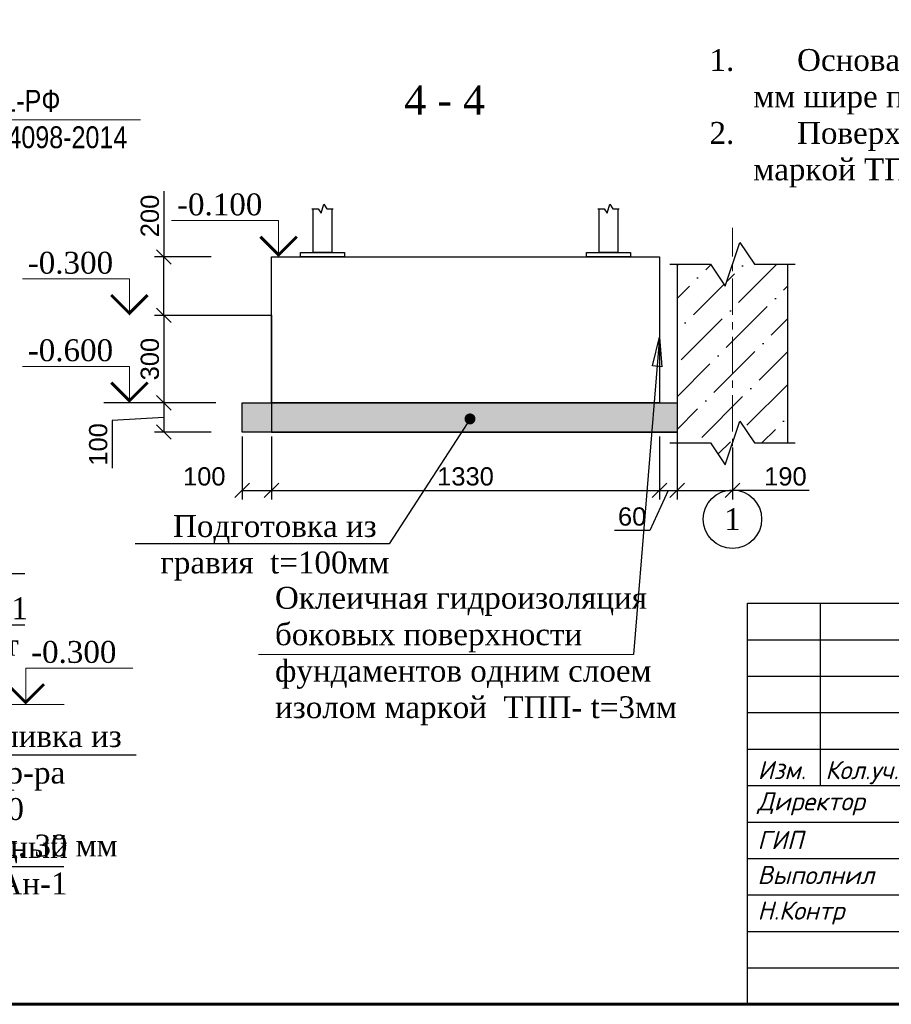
# Model space of a CAD drawing. Header units: millimetres. Extents: x 2063114 to 14983986, y -126020516 to 213791.
# Tile 235 of 256: x 2350815 to 2362763, y -1326501 to -1313000. Entities that reach past the tile are written whole.
import ezdxf
from ezdxf import colors
from ezdxf.entities.mleader import LeaderData, LeaderLine
from ezdxf.enums import TextEntityAlignment as Align
from ezdxf.math import Vec2, Vec3

# ---------------------------------------------------------------- set-up
doc = ezdxf.new("R2010")
doc.units = ezdxf.units.MM
doc.linetypes.add('CENTERX2', pattern=[4, 2.5, -0.5, 0.5, -0.5])
doc.layers.get('Defpoints').update_dxf_attribs({"color": 6, "lineweight": 35})
for name, color, linetype, lineweight in [('.', 7, 'Continuous', 15), ('АСО-оси', 24, 'CENTERX2', 20), ('выноски', 250, 'Continuous', 30), ('СТЕНЫ', 7, 'Continuous', 20), ('Фундамент', 7, 'Continuous', 30), ('Фундаменты', 252, 'Continuous', 25)]:
    doc.layers.add(name, color=color, linetype=linetype, lineweight=lineweight)
doc.styles.add('Arial', font='ARIALN.TTF', dxfattribs={"height": 300})
doc.styles.add('GOST 2.304', font='isocpeur.ttf', dxfattribs={"oblique": 15})
doc.styles.get("Standard").update_dxf_attribs({"font": 'arial.ttf'})
doc.styles.add('TIMES', font='times.ttf')
doc.styles.add('TIMES NEW', font='times.ttf', dxfattribs={"height": 200})
doc.styles.add('Times New Roman', font='times.ttf')
doc.styles.add('размер', font='arial.ttf', dxfattribs={"height": 250})
doc.styles.add('стиль1', font='timesbd.ttf')
doc.dimstyles.new('25', dxfattribs={"dimscale": 100, "dimtxt": 2.5, "dimasz": 2, "dimexe": 1.25, "dimexo": 0.625, "dimtad": 1, "dimdec": 0, "dimlfac": 0.25, "dimtxsty": 'Standard', "dimblk": 'OBLIQUE', "dimcen": 2, "dimdle": 0.008, "dimclrd": 256, "dimclre": 256, "dimclrt": 256, "dimadec": 0, "dimazin": 0, "dimtfac": 1, "dimtdec": 0, "dimtmove": 1, "dimatfit": 2, "dimfxl": 1.25, "dimarcsym": 0})
doc.dimstyles.new('н-150', dxfattribs={"dimtxt": 150, "dimasz": 200, "dimexe": 150, "dimexo": 50, "dimgap": 63, "dimtad": 1, "dimdec": 0, "dimtxsty": 'стиль1', "dimblk": 'ARCHTICK', "dimcen": 200, "dimdle": 75, "dimclrd": 7, "dimclre": 7, "dimclrt": 7, "dimadec": 0, "dimazin": 0, "dimtfac": 1, "dimtdec": 0, "dimtmove": 0, "dimatfit": 3, "dimldrblk": 'CLOSEDBLANK', "dimfxl": 500, "dimfxlon": 1, "dimarcsym": 0})

# ---------------------------------------------------------------- blocks, each defined once
blk = doc.blocks.new('12231')
at = {"color": 7, "insert": (-9796.994, 322526.388), "char_height": 450, "width": 5059.36845, "attachment_point": 1, "style": 'TIMES'}
blk.add_mtext('\\pi101.56599;Закладная деталь \\P\\pi1964.99425;Зд-1', dxfattribs=at)
blk = doc.blocks.new('15416')
at = {"color": 7, "insert": (1062.358, 317825.55), "char_height": 300, "width": 1955.05479, "attachment_point": 1, "style": 'TIMES'}
blk.add_mtext('\\pi3.23035;Анкерный \\P\\pi63.90087;болт Ан-1  ', dxfattribs=at)
blk = doc.blocks.new('14641')
at = {"color": 7, "insert": (4258.89, 322537.724), "char_height": 450, "width": 5059.36845, "attachment_point": 1, "style": 'TIMES'}
blk.add_mtext('\\pi101.56599;Закладная деталь \\P\\pi1938.22785;Зд-2', dxfattribs=at)
blk = doc.blocks.new('141465')
for points in [[(14128.585, 320285.996), (14805.192, 321137.661), (15821.058, 321137.661)], [(14335.08, 319734.17), (14805.192, 320433.84), (15821.058, 320433.84)], [(14049.312, 319470.519), (14602.058, 318650.209), (17349.691, 318650.209)], [(11415.08, 317121.679), (16357.447, 317121.679)]]:
    blk.add_lwpolyline(points)
at = {"color": 7, "char_height": 300, "attachment_point": 1, "style": 'TIMES'}
for s, insert, width in [('Поз.1 \\PЛист', (14791.309, 320811.615), 1143.95169), ('Подливка из цем.р-ра М100\\Pтолщ. 30 мм', (14727.65, 319058.219), 2768.10454), ('\\pi3.23035;Анкерный \\P\\pi63.90087;болт Ан-1 ', (14402.392, 317536.803), 1955.05479)]:
    blk.add_mtext(s, dxfattribs=dict(at, insert=insert, width=width))
blk = doc.blocks.new('_Oblique')
at = {"color": 0, "linetype": 'ByBlock', "lineweight": -2}
blk.add_line((-0.5, -0.5), (0.5, 0.5), dxfattribs=at)
blk = doc.blocks.new('*D668')
at = {"lineweight": -2, "transparency": 16777216}
for p, q in [((2353439, -1317054), (2352665, -1317054)), ((2352790, -1317053), (2352790, -1318255)), ((2353439, -1318254), (2352665, -1318254))]:
    blk.add_line(p, q, dxfattribs=at)
at = {"layer": 'Defpoints', "color": 0, "lineweight": 30, "transparency": 16777216}
for p in [(2353502, -1317054), (2352790, -1318254), (2353502, -1318254)]:
    blk.add_point(p, dxfattribs=at)
at = {"lineweight": -2, "transparency": 16777216, "xscale": 200, "yscale": 200, "zscale": 200}
for p, rotation in [((2352790, -1317054), 90), ((2352790, -1318254), 270)]:
    blk.add_blockref('_Oblique', p, dxfattribs=dict(at, rotation=rotation))
at = {"transparency": 16777216, "insert": (2352600, -1317654), "char_height": 250, "attachment_point": 5, "rotation": 90}
blk.add_mtext('300', dxfattribs=at)
blk = doc.blocks.new('*D669')
at = {"lineweight": -2, "transparency": 16777216}
for p, q in [((2353439, -1318254), (2352665, -1318254)), ((2352790, -1318253), (2352790, -1318655)), ((2352790, -1318454), (2352082, -1318497)), ((2352082, -1318497), (2352082, -1319150)), ((2353439, -1318654), (2352665, -1318654))]:
    blk.add_line(p, q, dxfattribs=at)
at = {"layer": 'Defpoints', "color": 0, "lineweight": 30, "transparency": 16777216}
for p in [(2353502, -1318254), (2352790, -1318654), (2353502, -1318654)]:
    blk.add_point(p, dxfattribs=at)
at = {"lineweight": -2, "transparency": 16777216, "xscale": 200, "yscale": 200, "zscale": 200}
for p, rotation in [((2352790, -1318254), 90), ((2352790, -1318654), 270)]:
    blk.add_blockref('_Oblique', p, dxfattribs=dict(at, rotation=rotation))
at = {"transparency": 16777216, "insert": (2351892, -1318824), "char_height": 250, "attachment_point": 5, "rotation": 90}
blk.add_mtext('100', dxfattribs=at)
blk = doc.blocks.new('*D670')
at = {"lineweight": -2, "transparency": 16777216}
for p, q in [((2352790, -1315350), (2352790, -1316254)), ((2353439, -1316254), (2352665, -1316254)), ((2352790, -1317055), (2352790, -1316253)), ((2353439, -1317054), (2352665, -1317054))]:
    blk.add_line(p, q, dxfattribs=at)
at = {"layer": 'Defpoints', "color": 0, "lineweight": 30, "transparency": 16777216}
for p in [(2352790, -1316254), (2353502, -1316254), (2353502, -1317054)]:
    blk.add_point(p, dxfattribs=at)
at = {"lineweight": -2, "transparency": 16777216, "xscale": 200, "yscale": 200, "zscale": 200}
for p, rotation in [((2352790, -1316254), 90), ((2352790, -1317054), 270)]:
    blk.add_blockref('_Oblique', p, dxfattribs=dict(at, rotation=rotation))
at = {"transparency": 16777216, "insert": (2352600, -1315691), "char_height": 250, "attachment_point": 5, "rotation": 90}
blk.add_mtext('200', dxfattribs=at)
blk = doc.blocks.new('*D671')
at = {"lineweight": -2, "transparency": 16777216}
for p, q in [((2353866, -1318716), (2353866, -1319579)), ((2354266, -1318716), (2354266, -1319579)), ((2353865, -1319454), (2354266, -1319454))]:
    blk.add_line(p, q, dxfattribs=at)
at = {"layer": 'Defpoints', "color": 0, "lineweight": 30, "transparency": 16777216}
for p in [(2353866, -1318654), (2354266, -1318654), (2354266, -1319454)]:
    blk.add_point(p, dxfattribs=at)
at = {"lineweight": -2, "transparency": 16777216, "xscale": 200, "yscale": 200, "zscale": 200, "rotation": 180}
blk.add_blockref('_Oblique', (2353866, -1319454), dxfattribs=at)
at = {"lineweight": -2, "transparency": 16777216, "xscale": 200, "yscale": 200, "zscale": 200}
blk.add_blockref('_Oblique', (2354266, -1319454), dxfattribs=at)
at = {"transparency": 16777216, "insert": (2353345, -1319264), "char_height": 250, "attachment_point": 5}
blk.add_mtext('100', dxfattribs=at)
blk = doc.blocks.new('*D672')
at = {"lineweight": -2, "transparency": 16777216}
for p, q in [((2354266, -1318716), (2354266, -1319579)), ((2359586, -1318716), (2359586, -1319579)), ((2354265, -1319454), (2359586, -1319454))]:
    blk.add_line(p, q, dxfattribs=at)
at = {"layer": 'Defpoints', "color": 0, "lineweight": 30, "transparency": 16777216}
for p in [(2354266, -1318654), (2359586, -1318654), (2359586, -1319454)]:
    blk.add_point(p, dxfattribs=at)
at = {"lineweight": -2, "transparency": 16777216, "xscale": 200, "yscale": 200, "zscale": 200, "rotation": 180}
blk.add_blockref('_Oblique', (2354266, -1319454), dxfattribs=at)
at = {"lineweight": -2, "transparency": 16777216, "xscale": 200, "yscale": 200, "zscale": 200}
blk.add_blockref('_Oblique', (2359586, -1319454), dxfattribs=at)
at = {"lineweight": 30, "transparency": 16777216, "insert": (2356926, -1319264), "char_height": 250, "attachment_point": 5}
blk.add_mtext('1330', dxfattribs=at)
blk = doc.blocks.new('*D702')
at = {"lineweight": -2, "transparency": 16777216}
for p, q in [((2359586, -1318716), (2359586, -1319579)), ((2359826, -1318716), (2359826, -1319579)), ((2359706, -1319454), (2359452, -1320004)), ((2359585, -1319454), (2359826, -1319454)), ((2359452, -1320004), (2358968, -1320004))]:
    blk.add_line(p, q, dxfattribs=at)
at = {"layer": 'Defpoints', "color": 0, "lineweight": 30, "transparency": 16777216}
for p in [(2359586, -1318654), (2359826, -1318654), (2359826, -1319454)]:
    blk.add_point(p, dxfattribs=at)
at = {"lineweight": -2, "transparency": 16777216, "xscale": 200, "yscale": 200, "zscale": 200, "rotation": 180}
blk.add_blockref('_Oblique', (2359586, -1319454), dxfattribs=at)
at = {"lineweight": -2, "transparency": 16777216, "xscale": 200, "yscale": 200, "zscale": 200}
blk.add_blockref('_Oblique', (2359826, -1319454), dxfattribs=at)
at = {"lineweight": 30, "transparency": 16777216, "insert": (2359210, -1319814), "char_height": 250, "attachment_point": 5}
blk.add_mtext('60', dxfattribs=at)
blk = doc.blocks.new('_Dot')
at = {"color": 0, "linetype": 'ByBlock', "lineweight": -2}
blk.add_line((-0.5, 0), (-1, 0), dxfattribs=at)
at = {"color": 0, "linetype": 'ByBlock', "const_width": 0.5}
blk.add_lwpolyline([(-0.25, 0, 1), (0.25, 0, 1)], format="xyb", close=True, dxfattribs=at)
blk = doc.blocks.new('_ArchTick')
at = {"color": 0, "linetype": 'ByBlock', "const_width": 0.15}
blk.add_lwpolyline([(-0.5, -0.5), (0.5, 0.5)], dxfattribs=at)
blk = doc.blocks.new('*D712')
at = {"lineweight": -2, "transparency": 16777216}
for p, q in [((2359826, -1318866), (2359826, -1319579)), ((2360586, -1318866), (2360586, -1319579)), ((2359825, -1319454), (2360586, -1319454)), ((2361638, -1319454), (2360586, -1319454))]:
    blk.add_line(p, q, dxfattribs=at)
at = {"layer": 'Defpoints', "color": 0, "lineweight": 30, "transparency": 16777216}
for p in [(2359826, -1318804), (2360586, -1318804), (2360586, -1319454)]:
    blk.add_point(p, dxfattribs=at)
at = {"lineweight": -2, "transparency": 16777216, "xscale": 200, "yscale": 200, "zscale": 200, "rotation": 180}
blk.add_blockref('_Oblique', (2359826, -1319454), dxfattribs=at)
at = {"lineweight": -2, "transparency": 16777216, "xscale": 200, "yscale": 200, "zscale": 200}
blk.add_blockref('_Oblique', (2360586, -1319454), dxfattribs=at)
at = {"lineweight": 30, "transparency": 16777216, "insert": (2361311, -1319264), "char_height": 250, "attachment_point": 5}
blk.add_mtext('190', dxfattribs=at)
blk = doc.blocks.new('*U1590')
at = {"color": 0, "lineweight": 60, "ltscale": 25}
blk.add_lwpolyline([(-57400, 41500), (-500, 41500), (-500, 500), (-57400, 500)], close=True, dxfattribs=at)
blk = doc.blocks.new('shtammp')
for p, q in [((2284257, -164060), (2302757, -164060)), ((2284257, -169560), (2284257, -164060)), ((2285257, -166560), (2285257, -164060)), ((2284257, -166060), (2290757, -166060)), ((2284257, -166560), (2290757, -166560)), ((2284257, -169560), (2302757, -169560))]:
    blk.add_line(p, q)
for points in [[(2284257, -164560), (2290757, -164560)], [(2284257, -165060), (2290757, -165060)], [(2284257, -165560), (2290757, -165560)], [(2284257, -167060), (2290757, -167060)], [(2284257, -167560), (2290757, -167560)], [(2284257, -168060), (2290757, -168060)], [(2284257, -168560), (2290757, -168560)], [(2284257, -169060), (2290757, -169060)]]:
    blk.add_lwpolyline(points)
at = {"style": 'GOST 2.304', "oblique": 15}
for s, p in [('Изм.   ', (2284395, -166473)), ('Кол.уч.', (2285323, -166473))]:
    blk.add_text(s, height=250, dxfattribs=at).set_placement(p)
at = {"char_height": 250, "attachment_point": 4, "style": 'GOST 2.304'}
for s, insert in [('Директор', (2284393, -166810)), ('ГИП', (2284393, -167307)), ('Выполнил', (2284393, -167787)), ('Н.Контр', (2284393, -168308))]:
    blk.add_mtext(s, dxfattribs=dict(at, insert=insert))

msp = doc.modelspace()

# ---------------------------------------------------------------- hatches: boundary and pattern name
at = {"layer": '.'}
h = msp.add_hatch(dxfattribs=at)
h.set_pattern_fill('GRAVEL', color=256, scale=15)
h.set_pattern_definition([(228.012788, (2363345.047, -1638001.15), (-3048.0000002, -3428.9999998), [51.2582, -5074.57255]), (184.969741, (2363310.757, -1638039.251), (4571.9999982, 381.0000217), [87.9607, -8708.10733]), (132.510447, (2363223.127, -1638046.871), (3810.0000016, -4190.9999985), [62.02223, -6140.2084]), (267.273689, (2363074.537, -1638142.121), (381.0000008, 7620), [80.1007, -7929.9656]), (292.833654, (2363070.727, -1638222.131), (-1905.0000002, 4571.9999999), [78.54505, -7775.97116]), (357.273689, (2363101.207, -1638294.521), (-7620, 381.0000008), [80.1007, -7929.9656]), (37.6942405, (2363181.217, -1638298.331), (-4952.9999998, -3810.0000003), [105.92905, -10486.9673]), (72.2553284, (2363265.037, -1638233.561), (2667.0000007, 8381.9999998), [100.00793, -9900.7885]), (121.4295656, (2363295.517, -1638138.311), (-3048.0000004, 4952.9999997), [80.37195, -7956.83185]), (175.236358, (2363253.607, -1638069.73), (4191, -381.0000007), [91.757, -4496.09054]), (222.397438, (2363162.167, -1638062.111), (-4571.99999985, -4191.00000016), [118.6617, -11747.51588]), (138.814075, (2363451.727, -1638145.93), (-2667, 2286), [40.5007, -4009.58487]), (171.4692344, (2363421.247, -1638119.261), (4953.0000001, -761.9999991), [77.0523, -7628.19585]), (225, (2363345.05, -1638107.83), (-5e-14, -381), [53.8814, -484.93397]), (203.19859, (2363318.377, -1638062.11), (1905, 762), [29.0162, -2872.59336]), (291.80141, (2363291.71, -1638073.54), (-381, 1143), [41.03484, -2010.71295]), (30.963757, (2363306.95, -1638111.64), (1143, 762), [66.64795, -2154.94472]), (161.56505, (2363364.1, -1638077.35), (762, -381), [48.19307, -1156.6347]), (16.38954, (2363070.727, -1638073.541), (3810, 1143), [67.5132, -6683.824]), (70.346176, (2363135.497, -1638054.491), (-1524.0000001, -4191), [56.63984, -5607.33235]), (293.19859, (2363364.097, -1638001.15), (-762, 1905), [58.032, -2843.57754]), (343.61046, (2363386.957, -1638054.491), (-3810.0000001, 1142.9999997), [67.5132, -6683.824]), (339.443955, (2363070.727, -1638309.76), (-1905, 762), [65.1053, -3190.16015]), (294.775141, (2363131.687, -1638332.621), (-1905.0000023, 4190.999999), [54.5508, -5400.539]), (66.80141, (2363367.907, -1638382.15), (762, 1905), [58.032, -2843.57754]), (17.354025, (2363390.767, -1638328.811), (-4952.9999999, -1524.0000003), [63.8674, -6322.8564]), (69.443955, (2363181.217, -1638382.15), (-762, -1905), [32.55264, -3222.7128]), (101.309932, (2363345.05, -1638382.15), (-381, 1524), [19.4272, -1923.29924]), (165.963757, (2363341.24, -1638363.1), (1143, -381), [78.54506, -1492.3582]), (186.009006, (2363265.037, -1638344.051), (3810, 381.0000002), [72.79005, -7206.20473]), (303.690068, (2363306.95, -1638145.93), (-381, 762), [54.9486, -1318.76645]), (353.1572266, (2363337.427, -1638191.651), (6477.00000004, -761.99999966), [95.9335, -9497.40136]), (60.945396, (2363432.677, -1638203.08), (-1524, -2667), [39.22624, -3883.40885]), (90, (2363451.73, -1638168.8), (-381, 381), [22.86, -358.14]), (120.256437, (2363257.417, -1638332.62), (1523.9999998, -2667), [52.93004, -5240.0911]), (48.012787, (2363230.747, -1638286.9), (3048.0000003, 3428.9999998), [102.51643, -5023.31433]), (0, (2363299.33, -1638210.7), (381, 381), [99.06, -281.94]), (325.3048465, (2363398.387, -1638210.701), (3810.0000014, -2666.999998), [60.24143, -5963.8975]), (254.054604, (2363447.917, -1638244.99), (-381, -1524), [55.47436, -2718.2475]), (207.6459754, (2363432.677, -1638298.331), (-7239.0000003, -3809.9999995), [90.32176, -8941.86966]), (175.426079, (2363352.667, -1638340.241), (-4953, 381), [95.5544, -9459.87697])])
h.paths.add_polyline_path([(2359825.56909, -1318253.90186), (2353865.56909, -1318253.90186), (2353865.56909, -1318653.90186), (2359825.56909, -1318653.90186)])
h = msp.add_hatch()
h.set_pattern_fill('ANSI36', color=253, scale=100)
h.set_pattern_definition([(45, (2559973.9, -1656837.3), (168.3798, 617.3926), [793.75, -158.75, 0, -158.75])])
h.paths.add_polyline_path([(2360485.56909, -1319103.8889), (2360685.56909, -1318503.8889), (2360885.56909, -1318803.8889), (2361345.56909, -1318803.8889), (2361345.56909, -1316353.90186), (2360885.56909, -1316353.90186), (2360685.56909, -1316053.90186), (2360485.56909, -1316653.90186), (2360285.56909, -1316353.90186), (2359825.56909, -1316353.90186), (2359825.56909, -1318803.8889), (2360285.56909, -1318803.8889)])

# ---------------------------------------------------------------- linework, layer by layer
at = {"color": 7, "lineweight": 13}
msp.add_line((2350174.73446, -1322390.55402), (2351426.17646, -1322390.55402), dxfattribs=at)
for points in [[(2354817.56909, -1315591.82319), (2354905.56909, -1315591.82319), (2354945.56909, -1315651.82319), (2354985.56909, -1315531.82319), (2355025.56909, -1315591.82319), (2355113.56909, -1315591.82319)], [(2358737.56909, -1315591.82319), (2358825.56909, -1315591.82319), (2358865.56909, -1315651.82319), (2358905.56909, -1315531.82319), (2358945.56909, -1315591.82319), (2359033.56909, -1315591.82319)], [(2355025.56909, -1315591.82319), (2355093.56909, -1315591.82319), (2355093.56909, -1316193.90186), (2354837.56909, -1316193.90186), (2354837.56909, -1315591.82319), (2354905.56909, -1315591.82319)], [(2358945.56909, -1315591.82319), (2359013.56909, -1315591.82319), (2359013.56909, -1316193.90186), (2358757.56909, -1316193.90186), (2358757.56909, -1315591.82319), (2358825.56909, -1315591.82319)], [(2359725.56909, -1316353.90186), (2360285.56909, -1316353.90186), (2360485.56909, -1316653.90186), (2360685.56909, -1316053.90186), (2360885.56909, -1316353.90186), (2361445.56909, -1316353.90186)], [(2353369.37752, -1317053.90186), (2354265.56909, -1317053.90186), (2354265.56909, -1318653.90186), (2359825.56909, -1318653.90186)], [(2353501.51737, -1318253.90186), (2351969.37752, -1318253.90186)], [(2359725.56909, -1318803.8889), (2360285.56909, -1318803.8889), (2360485.56909, -1319103.8889), (2360685.56909, -1318503.8889), (2360885.56909, -1318803.8889), (2361445.56909, -1318803.8889)]]:
    msp.add_lwpolyline(points)
for points in [[(2354364.61323, -1316253.90186), (2354364.61323, -1315753.90186), (2352897.50213, -1315753.90186)], [(2352318.78813, -1317053.90186), (2352318.78813, -1316553.90186), (2350851.67702, -1316553.90186)], [(2352318.78813, -1318253.90186), (2352318.78813, -1317753.90186), (2350851.67702, -1317753.90186)], [(2350896.92594, -1322390.55402), (2350896.92594, -1321890.55402), (2352364.03705, -1321890.55402)]]:
    msp.add_lwpolyline(points, dxfattribs=at)
at = {"color": 7, "lineweight": 13, "const_width": 40}
for points in [[(2354614.61323, -1315975.62186), (2354364.61323, -1316225.62186), (2354114.61323, -1315975.62186)], [(2352568.78813, -1316775.62186), (2352318.78813, -1317025.62186), (2352068.78813, -1316775.62186)], [(2352568.78813, -1317975.62186), (2352318.78813, -1318225.62186), (2352068.78813, -1317975.62186)], [(2350646.92594, -1322112.27402), (2350896.92594, -1322362.27402), (2351146.92594, -1322112.27402)]]:
    msp.add_lwpolyline(points, dxfattribs=at)
at = {"lineweight": 30}
for points in [[(2359825.56909, -1316353.90186), (2359825.56909, -1318803.8889)], [(2361345.56909, -1318803.8889), (2361345.56909, -1316353.90186)]]:
    msp.add_lwpolyline(points, dxfattribs=at)
msp.add_lwpolyline([(2353865.56909, -1318253.90186), (2359825.56909, -1318253.90186), (2359825.56909, -1318653.90186), (2353865.56909, -1318653.90186)], close=True)
at = {"color": 0}
msp.add_circle((2360585.24176, -1319848.98117), 400, dxfattribs=at)
at = {"layer": 'АСО-оси', "color": 1, "lineweight": 15, "ltscale": 200}
msp.add_lwpolyline([(2360585.64564, -1319448.98117), (2360585.64564, -1315854.54699)], dxfattribs=at)
at = {"layer": 'выноски', "color": 0, "lineweight": 5}
msp.add_line((2359228.09236, -1321704.95078), (2354086.1253, -1321704.95078), dxfattribs=at)
at = {"layer": 'Фундамент', "lineweight": 30}
for points in [[(2354265.56909, -1316253.90186), (2359585.56909, -1316253.90186), (2359585.56909, -1318253.90186), (2354265.56909, -1318253.90186)], [(2354665.56909, -1316193.90186), (2355265.56909, -1316193.90186), (2355265.56909, -1316253.90186), (2354665.56909, -1316253.90186)], [(2358585.56909, -1316193.90186), (2359185.56909, -1316193.90186), (2359185.56909, -1316253.90186), (2358585.56909, -1316253.90186)]]:
    msp.add_lwpolyline(points, close=True, dxfattribs=at)
at = {"layer": 'Фундаменты', "color": 7, "linetype": 'Continuous', "lineweight": 20}
msp.add_lwpolyline([(2347949.77964, -1315849.23154), (2348857.38795, -1314371.04026), (2352469.25143, -1314371.04026)], dxfattribs=at)

# ---------------------------------------------------------------- block references
for name, p in [('*U1590', (2379792.08613, -1327001.43901)), ('141465', (2335062.45668, -1641732.03746)), ('15416', (2334331.31581, -1641749.7244)), ('12231', (2334257.30246, -1641749.7244)), ('14641', (2334610.86494, -1641749.7244)), ('shtammp', (76534.83464, -1156941.75506))]:
    msp.add_blockref(name, p)

# ---------------------------------------------------------------- texts
at = {"style": 'Times New Roman'}
msp.add_text('4 - 4', height=400, dxfattribs=at).set_placement((2356639.66866, -1314301.16828), align=Align.CENTER)
at = {"color": 7, "lineweight": 13, "style": 'TIMES'}
for s, p in [('-0.100', (2352970.87196, -1315682.59639)), ('-0.300', (2350925.04686, -1316482.59639)), ('-0.600', (2350925.04686, -1317682.59639)), ('-0.300', (2350970.29577, -1321819.24855))]:
    msp.add_text(s, height=300, dxfattribs=at).set_placement(p)
at = {"lineweight": 25, "ltscale": 500, "insert": (2360270.7872, -1313402.13893), "char_height": 300, "attachment_point": 1, "style": 'размер'}
msp.add_mtext_dynamic_manual_height_columns('\\pi-600,l600;{\\fTimes New Roman|b0|i0|c204|p18;1.^IОснованием фундаментов будет служить гравийная подготовка толщиной 100 мм, на 100 мм шире подошвы с каждой стороны, пролитая битумом до насыщения\\fTimes New Roman|b0|i0|c0|p18;.\\P\\fTimes New Roman|b0|i0|c204|p18;2.^IПоверхности фундаментов соприкасающиеся с грунтом оклеить одним слоем изолом маркой ТПП - \\fTimes New Roman|b0|i0|c0|p18;t = 3 \\fTimes New Roman|b0|i0|c204|p18;мм .}', width=19000, gutter_width=1250, heights=[0], dxfattribs=at)
at = {"color": 250, "insert": (2360585.24176, -1319848.98117), "char_height": 300, "width": 559.2030637, "attachment_point": 5, "rotation": 0.010710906, "style": 'TIMES NEW'}
msp.add_mtext('1', dxfattribs=at)
at = {"layer": 'СТЕНЫ', "color": 0, "lineweight": 25, "ltscale": 20, "insert": (2354314.58578, -1320777.26855), "char_height": 300, "width": 5652.3949288, "attachment_point": 1, "style": 'Times New Roman'}
msp.add_mtext('{\\C256;Оклеичная гидроизоляция боковых поверхности фундаментов одним слоем \\Pизолом маркой  ТПП- t=3мм}', dxfattribs=at)
at = {"layer": 'Фундаменты', "color": 7, "linetype": 'Continuous', "lineweight": 30, "insert": (2350870.52667, -1314363.96313), "char_height": 300, "attachment_point": 5, "style": 'Arial'}
msp.add_mtext('Т1-РФ\\PГОСТ 14098-2014', dxfattribs=at)

# ---------------------------------------------------------------- dimensions: what is measured, and where the dimension line sits
for base, p1, p2, picture, middle in [((2352790.23372, -1316253.90186), (2353501.51737, -1317053.90186), (2353501.51737, -1316253.90186), '*D670', (2352853.27161, -1315690.58753)), ((2352790.23372, -1318653.90186), (2353501.51737, -1318253.90186), (2353501.51737, -1318653.90186), '*D669', (2352081.90935, -1318559.56237))]:
    dim = msp.add_linear_dim(base=base, p1=p1, p2=p2, angle=90, dimstyle='25')
    dim.commit()
    dim.dimension.update_dxf_attribs({"geometry": picture, "text_midpoint": middle, "dimtype": 160})
dim = msp.add_linear_dim(base=(2352790.23372, -1318253.90186), p1=(2353501.51737, -1317053.90186), p2=(2353501.51737, -1318253.90186), angle=90, dimstyle='25')
dim.commit()
dim.dimension.update_dxf_attribs({"geometry": '*D668', "text_midpoint": (2352600.00521, -1317653.90186)})
dim = msp.add_linear_dim(base=(2354265.56909, -1319453.90186), p1=(2353865.56909, -1318653.90186), p2=(2354265.56909, -1318653.90186), dimstyle='25')
dim.commit()
dim.dimension.update_dxf_attribs({"geometry": '*D671', "text_midpoint": (2353345.17346, -1319453.90186), "dimtype": 160})
at = {"lineweight": 30}
dim = msp.add_linear_dim(base=(2359585.56909, -1319453.90186), p1=(2354265.56909, -1318653.90186), p2=(2359585.56909, -1318653.90186), dimstyle='25', dxfattribs=at)
dim.commit()
dim.dimension.update_dxf_attribs({"geometry": '*D672', "text_midpoint": (2356925.56909, -1319263.67335)})
for base, p1, p2, picture, middle in [((2359825.56909, -1319453.90186), (2359585.56909, -1318653.90186), (2359825.56909, -1318653.90186), '*D702', (2359389.40155, -1320004.18845)), ((2360585.64564, -1319453.90186), (2359825.65507, -1318803.8889), (2360585.64564, -1318803.65924), '*D712', (2361311.10805, -1319390.88162))]:
    dim = msp.add_linear_dim(base=base, p1=p1, p2=p2, dimstyle='25', dxfattribs=at)
    dim.commit()
    dim.dimension.update_dxf_attribs({"geometry": picture, "text_midpoint": middle, "dimtype": 160})

# ---------------------------------------------------------------- leaders
at = {"lineweight": 9, "ltscale": 0.2}
ml = msp.add_multileader_mtext('Standard', dxfattribs=at)
ml.set_content('{\\C256;Подготовка из гравия  t=100мм}', color=5, style='Times New Roman')
ml.set_leader_properties()
ml.set_arrow_properties(name='DOT')
ml.build(insert=Vec2(0, 0))
ml.multileader.update_dxf_attribs({"text_left_attachment_type": 6, "text_right_attachment_type": 6, "dogleg_length": 0.36, "arrow_head_size": 150})
ctx = ml.context
ctx.base_point, ctx.char_height, ctx.arrow_head_size, ctx.plane_origin = Vec3(2352783.86223, -1320187.67597), 300, 150, Vec3(2366353.63023, -1322932.89669)
ctx.left_attachment, ctx.right_attachment, ctx.text_align_type = 6, 6, 1
notes = []
notes.append((ctx, [(0, (1, 1, 0), (2355878.68312, -1320187.67597), (-1, 0), 38.04512, [(1, [(2356987.43884, -1318474.45276)], 0, [])])]))
ctx.mtext.insert, ctx.mtext.width, ctx.mtext.alignment, ctx.mtext.flow_direction = Vec3(2354312.25012, -1319792.93912), 3404.6604368, 2, 5
at = {"layer": 'СТЕНЫ', "color": 7, "lineweight": 15, "ltscale": 10}
msp.add_leader([(2359585.56909, -1317353.90186), (2359228.09236, -1321704.95078)], dimstyle='н-150', override={"dimasz": 400, "dimtad": 0, "dimtxsty": 'Times New Roman'}, dxfattribs=at)
for ctx, leaders in notes:
    for number, flags, end, landing, length, lines in leaders:
        leader = LeaderData()
        leader.index, (leader.has_last_leader_line, leader.has_dogleg_vector, leader.attachment_direction) = number, flags
        leader.last_leader_point, leader.dogleg_vector, leader.dogleg_length = Vec3(end), Vec3(landing), length
        for number, points, colour, breaks in lines:
            line = LeaderLine()
            line.index, line.vertices, line.color, line.breaks = number, Vec3.list(points), colors.encode_raw_color(colour), breaks
            leader.lines.append(line)
        ctx.leaders.append(leader)

doc.saveas('drawing.dxf')
